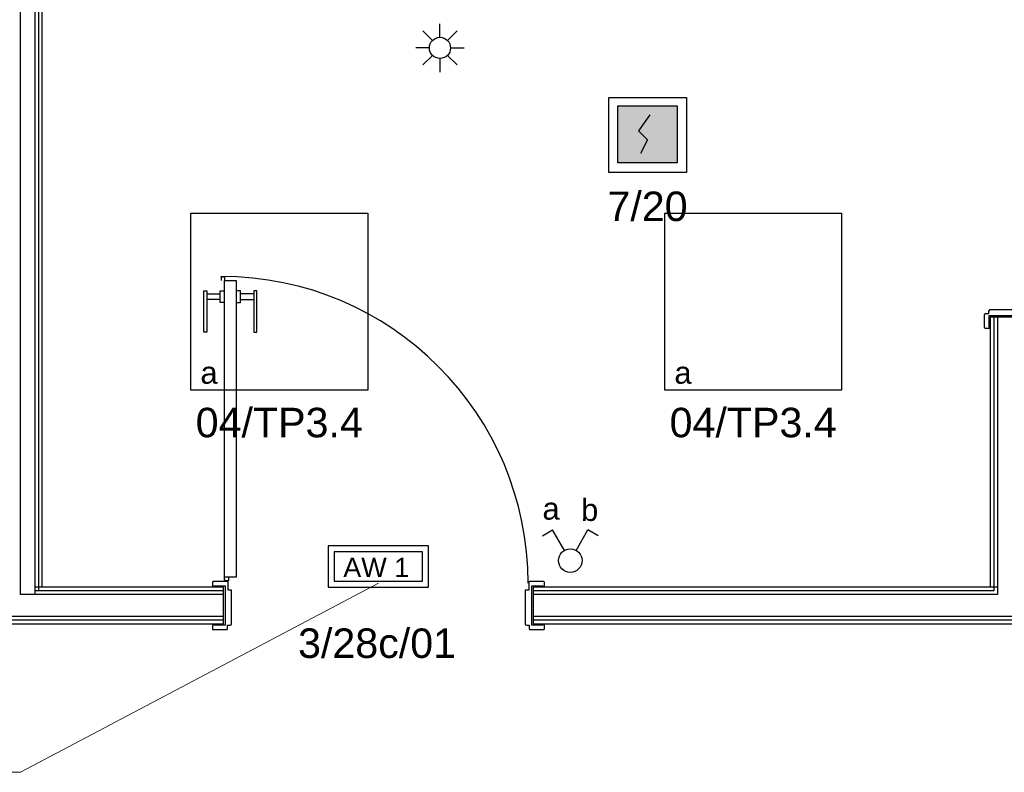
# Model space of a CAD drawing. Header units: millimetres. Extents: x 45983 to 94428, y -13359 to 18562.
# Tile 16 of 57: x 83348 to 86688, y -7085 to -4533. Entities that reach past the tile are written whole.
import ezdxf
from ezdxf.enums import TextEntityAlignment as Align

# ---------------------------------------------------------------- set-up
doc = ezdxf.new("R2010")
doc.units = ezdxf.units.MM
for name, color, linetype in [('Gniazda', 1, 'Continuous'), ('Oświetlenie', 5, 'Continuous'), ('XF-oswietlenie-850$0$MEP_IE_OSW_OBWODY_AW_adresy', 94, 'Continuous'), ('XF-oswietlenie-850$0$MEP_IE_OSW_OPRAWY_EWAC', 30, 'Continuous')]:
    doc.layers.add(name, color=color, linetype=linetype)
for name, color, linetype, lineweight in [('Kanał', 30, 'Continuous', 30), ('TB czujki sufit podwieszany', 1, 'Continuous', 30), ('TB WZ', 1, 'Continuous', 30)]:
    doc.layers.add(name, color=color, linetype=linetype, lineweight=lineweight)
doc.styles.add('ARIAL', font='arial.ttf')
doc.styles.get("Standard").update_dxf_attribs({"font": 'ARIAL.TTF'})
doc.styles.add('XF-oswietlenie-850$0$Standard', font='ARIAL.TTF')

# ---------------------------------------------------------------- blocks, each defined once
blk = doc.blocks.new('TB WZ')
for p, q in [((0, 95.7), (0, 218.5)), ((-67.7, 67.7), (-154.5, 154.5)), ((67.7, 67.7), (154.5, 154.5)), ((-95.7, 0), (-218.5, 0)), ((95.7, 0), (218.5, 0)), ((-67.7, -67.7), (-154.5, -154.5)), ((67.7, -67.7), (154.5, -154.5)), ((0, -95.7), (0, -218.5))]:
    blk.add_line(p, q)
blk.add_circle((0, 0), 95.7)
blk = doc.blocks.new('Czujka II warstwy')
h = blk.add_hatch(color=255)
h.dxf.hatch_style = 1
h.paths.add_polyline_path([(-22.35, -24.32), (-22.35, 27.21), (31.29, 27.21), (31.29, -24.32)])
for p, q in [((-22.35, 27.21), (31.29, 27.21)), ((-22.35, -24.32), (-22.35, 27.21)), ((31.29, 27.21), (31.29, -24.32)), ((6.54, 18.97), (-3.78, 4.54)), ((-3.78, 4.54), (4.47, -3.7)), ((4.47, -3.7), (-1.72, -16.07)), ((31.29, -24.32), (-22.35, -24.32))]:
    blk.add_line(p, q)
blk.add_lwpolyline([(-30.6, 34.53), (39.65, 34.53), (39.65, -33.25), (-30.6, -33.25)], close=True)
blk = doc.blocks.new('XF-oswietlenie-850$0$MONITOR1')
at = {"color": 0, "ltscale": 2}
for points in [[(0, 0), (34, 0), (34, 14), (0, 14), (0, 0)], [(2, 2), (32, 2), (32, 12), (2, 12), (2, 2)]]:
    blk.add_lwpolyline(points, dxfattribs=at)
at = {"color": 0, "ltscale": 2, "style": 'XF-oswietlenie-850$0$Standard'}
blk.add_text('AW 1', height=6.539, dxfattribs=at).set_placement((5.11, 3.41))

msp = doc.modelspace()

# ---------------------------------------------------------------- linework, layer by layer
for p, q in [((83400, -2319.5), (83400, -5542)), ((83412.5, -2319.5), (83412.5, -5542)), ((83425, -5542), (83425, -2578.6)), ((83350, -2692), (83350, -5542)), ((84031, -5404), (84042.9, -5406)), ((84032.5, -5417), (84032.5, -5405.5)), ((84042.9, -5406), (84042.9, -5417)), ((84042.9, -6422.8), (84042.9, -5417)), ((84042.9, -5417), (84082.8, -5417)), ((84082.8, -5417), (84082.8, -6422.8)), ((83972.9, -5452), (83982.9, -5452)), ((83972.9, -5592), (83972.9, -5452)), ((83982.9, -5452), (83982.9, -5592)), ((83982.9, -5462), (84027.9, -5462)), ((84027.9, -5452), (84042.9, -5452)), ((84027.9, -5492), (84027.9, -5452)), ((84097.8, -5452), (84082.8, -5452)), ((84097.8, -5492), (84097.8, -5452)), ((84142.8, -5462), (84097.8, -5462)), ((84142.8, -5452), (84142.8, -5592)), ((84152.8, -5452), (84142.8, -5452)), ((84152.8, -5592), (84152.8, -5452)), ((84027.9, -5482), (83982.9, -5482)), ((84042.9, -5492), (84027.9, -5492)), ((84082.8, -5492), (84097.8, -5492)), ((84097.8, -5482), (84142.8, -5482)), ((83350, -5542), (83350, -6482)), ((83400, -5542), (83400, -6482)), ((83412.5, -5542), (83412.5, -6469.5)), ((83425, -6457), (83425, -5542)), ((86621, -5577), (86621, -5532)), ((86624, -5529), (86636, -5529)), ((86636, -5529), (86636, -5520)), ((86636, -5537), (86636, -5575)), ((86769, -5537), (86636, -5537)), ((86640, -5542), (86640, -6457)), ((86765, -5542), (86640, -5542)), ((86641, -5515), (86755, -5515)), ((86652.5, -5542), (86652.5, -6469.5)), ((86665, -5542), (86665, -6482)), ((86636, -5575), (86640, -5575)), ((83982.9, -5592), (83972.9, -5592)), ((84142.8, -5592), (84152.8, -5592)), ((86640, -5580), (86624, -5580)), ((84002, -6441), (84002, -6457)), ((84052, -6438), (84005, -6438)), ((84042.9, -6433.8), (84042.9, -6422.8)), ((84082.8, -6422.8), (84042.9, -6422.8)), ((84055.4, -6435.7), (84042.9, -6433.8)), ((84055, -6467), (84055, -6441)), ((84056.9, -6422.8), (84056.9, -6434.3)), ((85075, -6441), (85075, -6467)), ((85125, -6438), (85078, -6438)), ((85128, -6457), (85128, -6441)), ((84040, -6457), (83400, -6457)), ((84040, -6469.5), (83400, -6469.5)), ((84007, -6457), (84007, -6453)), ((84007, -6453), (84045, -6453)), ((84040, -6582), (84040, -6457)), ((84045, -6453), (84045, -6586)), ((84067, -6467), (84055, -6467)), ((84067, -6581), (84067, -6467)), ((85075, -6467), (85063, -6467)), ((85063, -6467), (85063, -6581)), ((85085, -6586), (85085, -6453)), ((85085, -6453), (85123, -6453)), ((85090, -6457), (85090, -6582)), ((86665, -6457), (85090, -6457)), ((86652.5, -6469.5), (85090, -6469.5)), ((85123, -6453), (85123, -6457)), ((84040, -6482), (83350, -6482)), ((86665, -6482), (85090, -6482)), ((84040, -6557), (81377.5, -6557)), ((84040, -6569.5), (81377.5, -6569.5)), ((87380, -6557), (85090, -6557)), ((87380, -6569.5), (85090, -6569.5)), ((81372.5, -6582), (84040, -6582)), ((84002, -6582), (84002, -6598)), ((84005, -6601), (84050, -6601)), ((84007, -6586), (84007, -6582)), ((84045, -6586), (84007, -6586)), ((84053, -6598), (84053, -6586)), ((84053, -6586), (84062, -6586)), ((84066.9, -6582), (84066.6, -6582)), ((85063.1, -6582), (85063.4, -6582)), ((85063.4, -6582), (85063.1, -6582)), ((85068, -6586), (85077, -6586)), ((85077, -6586), (85077, -6598)), ((85080, -6601), (85125, -6601)), ((85123, -6586), (85085, -6586)), ((85090, -6582), (87380, -6582)), ((85123, -6582), (85123, -6586)), ((85128, -6598), (85128, -6582))]:
    msp.add_line(p, q)
for centre, radius, start, end in [((84031, -5405.5), 1.46, 0, 90), ((84032.9, -6443.7), 1040, 0, 90), ((86624, -5532), 3, 90, 180), ((86641, -5520), 5, 90, 180), ((86624, -5577), 3, 180, 270), ((84005, -6441), 3, 90, 180), ((84052, -6441), 3, 0, 90), ((84055.4, -6434.3), 1.46, 270, 0), ((85078, -6441), 3, 90, 180), ((85125, -6441), 3, 0, 90), ((84005, -6598), 3, 180, 270), ((84050, -6598), 3, 270, 0), ((84062, -6581), 5, 270, 0), ((85068, -6581), 5, 180, 270), ((85080, -6598), 3, 180, 270), ((85125, -6598), 3, 270, 0)]:
    msp.add_arc(centre, radius, start, end)
at = {"layer": 'Kanał', "lineweight": 0}
for q in [(84565.4, -6444), (80989.8, -7084.9)]:
    msp.add_line((83351.4, -7084.9), q, dxfattribs=at)
at = {"layer": 'Oświetlenie'}
for p, q in [((83928.8, -5788.5), (83928.8, -5188.5)), ((83928.8, -5188.5), (84528.8, -5188.5)), ((84528.8, -5188.5), (84528.8, -5788.5)), ((85536.2, -5788.5), (85536.2, -5188.5)), ((85536.2, -5188.5), (86136.2, -5188.5)), ((86136.2, -5188.5), (86136.2, -5788.5)), ((84528.8, -5788.5), (83928.8, -5788.5)), ((86136.2, -5788.5), (85536.2, -5788.5)), ((85121.3, -6283), (85156, -6263)), ((85196, -6332.3), (85156, -6263)), ((85236, -6332.3), (85276, -6263)), ((85310.6, -6283), (85276, -6263))]:
    msp.add_line(p, q, dxfattribs=at)
msp.add_circle((85216, -6367), 40, dxfattribs=at)

# ---------------------------------------------------------------- block references
at = {"layer": 'TB czujki sufit podwieszany', "xscale": 3.75, "yscale": 3.75, "zscale": 3.75}
msp.add_blockref('Czujka II warstwy', (85461, -4926.5), dxfattribs=at)
at = {"layer": 'TB WZ', "xscale": 0.375, "yscale": 0.375, "zscale": 0.375}
msp.add_blockref('TB WZ', (84773.9, -4628.4), dxfattribs=at)
at = {"layer": 'XF-oswietlenie-850$0$MEP_IE_OSW_OPRAWY_EWAC', "ltscale": 2, "xscale": 10, "yscale": 10, "zscale": 10}
msp.add_blockref('XF-oswietlenie-850$0$MONITOR1', (84395, -6457), dxfattribs=at)

# ---------------------------------------------------------------- texts
at = {"layer": 'Gniazda', "insert": (85477.9, -5166.3), "char_height": 100, "width": 6342.147, "attachment_point": 5}
msp.add_mtext('7/20', dxfattribs=at)
at = {"layer": 'Oświetlenie'}
for s, insert, char_height, width, attachment_point in [('a', (83961.4, -5692.2), 75, 249.331, 1), ('a', (85568.9, -5692.2), 75, 249.331, 1), ('04/TP3.4', (84228.8, -5899.5), 100, 6342.147, 5), ('04/TP3.4', (85836.2, -5899.5), 100, 6342.147, 5), ('{\\fArial|b0|i0|c238|p34;a}', (85121.6, -6153.1), 75, 249.331, 1), ('{\\fArial|b0|i0|c238|p34;b}', (85252.6, -6157.5), 75, 249.331, 1)]:
    msp.add_mtext(s, dxfattribs=dict(at, insert=insert, char_height=char_height, width=width, attachment_point=attachment_point))
at = {"layer": 'XF-oswietlenie-850$0$MEP_IE_OSW_OBWODY_AW_adresy', "style": 'ARIAL'}
msp.add_text('3/28c/01', height=100, rotation=359.9851, dxfattribs=at).set_placement((84560.5, -6597.1), align=Align.TOP_CENTER)

doc.saveas('drawing.dxf')
